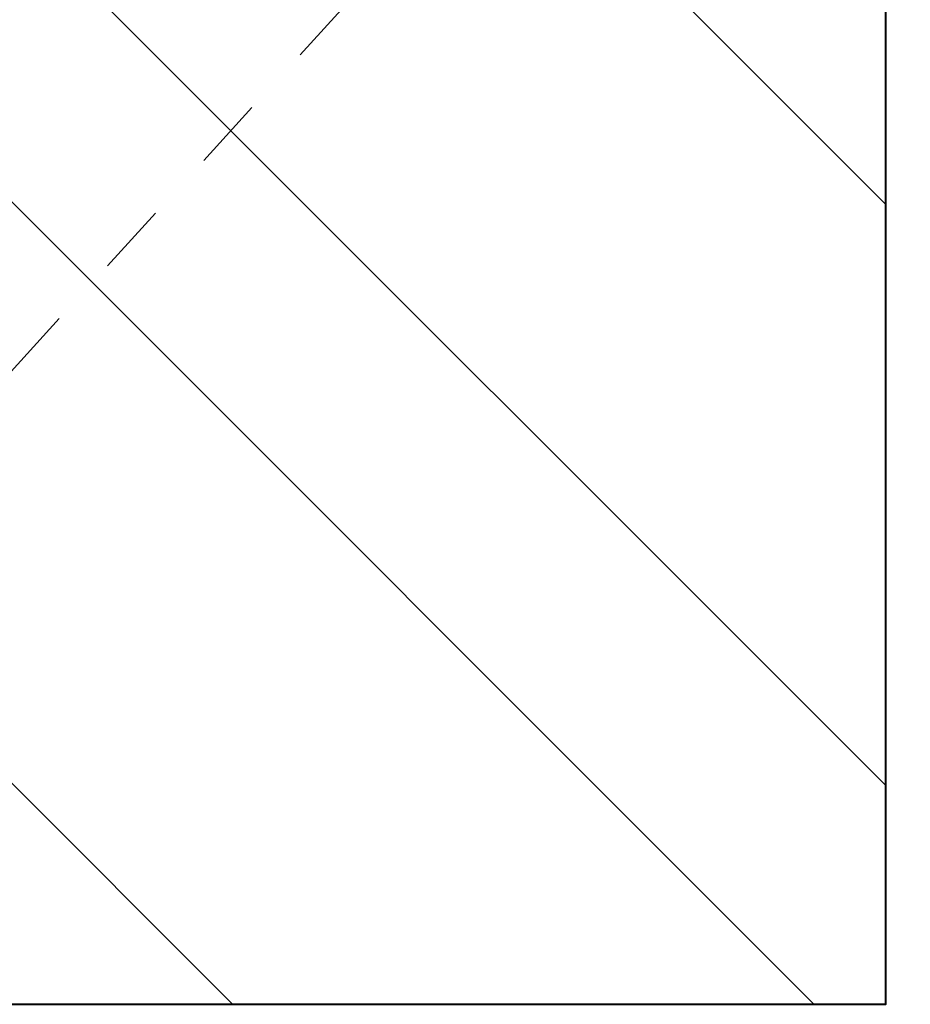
# Model space of a CAD drawing. Header units: metres. Extents: x -113 to 509, y -50 to 519.
# Tile 230 of 240: x 72.21 to 73.45, y 428.84 to 430.22. Entities that reach past the tile are written whole.
import ezdxf
from ezdxf.enums import TextEntityAlignment as Align

# ---------------------------------------------------------------- set-up
doc = ezdxf.new("R2010")
doc.units = ezdxf.units.M
doc.header["$MEASUREMENT"] = 0
doc.linetypes.add('Wisdot2', pattern=[0.125, 0.0625, -0.0625])
for name, color, linetype, lineweight in [('B_ANNO_TEXT', 7, 'Continuous', 18), ('B_DETAIL', 7, 'Continuous', 18), ('B_DETAIL_HIDDEN', 7, 'Wisdot2', 25), ('B_DETAIL_OBJ', 7, 'Continuous', 40)]:
    doc.layers.add(name, color=color, linetype=linetype, lineweight=lineweight)
doc.styles.add('Annotative', font='calibri.ttf', dxfattribs={"height": 0.0625})

# ---------------------------------------------------------------- blocks, each defined once
blk = doc.blocks.new('*U2432')
at = {"layer": 'B_DETAIL'}
h = blk.add_hatch(dxfattribs=at)
h.set_pattern_fill('ANSI32', color=256, scale=2.30116, angle=90)
h.set_pattern_definition([(135, (204.2579, 135.5891), (-0.610187, -0.610187), []), (135, (204.2579, 135.9959), (-0.610187, -0.610187), [])])
edge = h.paths.add_edge_path()
edge.add_line((186.2481, 164.9276), (183.7572, 164.9276))
edge.add_line((183.7572, 164.9276), (183.3944, 164.5616))
edge.add_line((183.3944, 164.5616), (183.3944, 164.0142))
edge.add_line((183.3944, 164.0142), (183.4827, 163.9227))
edge.add_line((183.4827, 163.9227), (183.9817, 163.9229))
edge.add_arc((184.2995, 163.9629), 0.3202, 18.9985, 187.1665, ccw=False)
edge.add_line((184.6023, 164.0671), (184.9895, 162.9425))
edge.add_arc((184.6867, 162.8382), 0.3202, -161.0015, 18.9985, ccw=False)
edge.add_line((184.3839, 162.7339), (184.3181, 162.9251))
edge.add_arc((184.0708, 162.7327), 0.3133, 37.8717, 180)
edge.add_line((183.7575, 162.7327), (183.7572, 161.9996))
edge.add_line((183.7572, 161.9996), (186.2481, 161.9996))
edge.add_line((186.2481, 161.9996), (186.2481, 164.9276))
at = {"layer": 'B_DETAIL_HIDDEN', "ltscale": 0.5}
blk.add_line((184.2148, 161.9996), (186.283, 164.2646), dxfattribs=at)
at = {"layer": 'B_DETAIL_OBJ', "flags": 128}
blk.add_lwpolyline([(186.2481, 164.9276), (186.2481, 161.9996), (183.7572, 161.9996), (183.7575, 162.7327, -0.713683), (184.3179, 162.9254)], format="xyb", dxfattribs=at)
at = {"layer": 'B_ANNO_TEXT', "style": 'Annotative'}
blk.add_attdef('DIM2', text='', height=1.5, rotation=315.056, dxfattribs=at).set_placement((311.4772, 219.6159), align=Align.MIDDLE_CENTER)

msp = doc.modelspace()

# ---------------------------------------------------------------- block references
msp.add_blockref('*U2432', (-112.8286, 266.8387))

doc.saveas('drawing.dxf')
